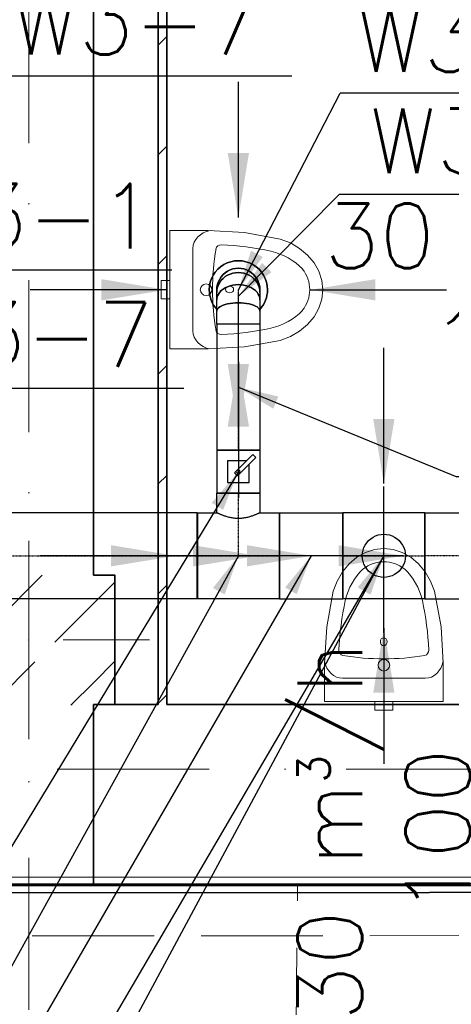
# Model space of a CAD drawing. Header units: millimetres. Extents: x -8078 to 241103, y -4319 to 602442.
# Tile 90 of 148: x 103949 to 104950, y 246536 to 248821. Entities that reach past the tile are written whole.
import ezdxf

# ---------------------------------------------------------------- set-up
doc = ezdxf.new("R2010")
doc.units = ezdxf.units.MM
doc.header["$MEASUREMENT"] = 0
for name, pattern in [('DASHDOT', [1, 0.5, -0.25, 0, -0.25]), ('Krawędzie ukryte', [3.912222, 2.822222, -1.09]), ('Kropki i Kreski', [6.702778, 3.527778, -1.763889, 0, -1.411111])]:
    doc.linetypes.add(name, pattern=pattern)
for name, color, linetype in [('#podkład', 252, 'Continuous'), ('- A - ocieplenie', 7, 'Continuous'), ('FLUID-W3', 7, 'Continuous'), ('FLUID-W3-150-ARRDU', 7, 'Continuous'), ('FLUID-W3-150-ARRGR', 7, 'Continuous'), ('FLUID-W3-150-NUM', 7, 'Continuous'), ('FLUID-W3-SYM', 7, 'Continuous'), ('Konstrukcja - Siatka mod', 7, 'Continuous'), ('Konstrukcja - Stropy', 7, 'Continuous'), ('Konstrukcja - Słupy', 7, 'Continuous'), ('Konstrukcja - Ściany działowe', 7, 'Continuous'), ('Konstrukcja - Ściany nośne wew..P', 7, 'Continuous'), ('Konstrukcja - Ściany zewnętrzne', 7, 'Continuous'), ('Wnętrze - Wyposażenie', 7, 'Continuous'), ('z JAN', 7, 'Continuous')]:
    doc.layers.add(name, color=color, linetype=linetype)
doc.styles.add('FDBES', font='simplex.shx')
doc.dimstyles.new('FDBES', dxfattribs={"dimscale": 50, "dimtxt": 4, "dimasz": 2.5, "dimexe": 0.8, "dimexo": 2, "dimgap": 1, "dimtad": 1, "dimdsep": 46, "dimtxsty": 'FDBES', "dimcen": 2.5, "dimclrd": 4, "dimclre": 5, "dimadec": 0, "dimazin": 0, "dimtfac": 1, "dimtmove": 0, "dimatfit": 3, "dimfxl": 1, "dimarcsym": 0})
pattern_1 = [(45, (-208051.03, 747718.2), (-183.84776, 183.84776), []), (45, (-208142.95, 747810.13), (-183.84776, 183.84776), [195, -65])]

# ---------------------------------------------------------------- blocks, each defined once
blk = doc.blocks.new('SDFGHB')
at = {"layer": 'Konstrukcja - Słupy', "linetype": 'Continuous', "lineweight": 25}
h = blk.add_hatch(dxfattribs=at)
h.set_pattern_fill('Beton_zbrojony_0001', color=252, style=0, pattern_type=2)
h.set_pattern_definition(pattern_1)
h.paths.add_polyline_path([(43427.6, 458910.5), (43727.6, 458910.5), (43727.6, 459210.4), (43427.6, 459210.4)])
h = blk.add_hatch(dxfattribs=at)
h.set_pattern_fill('Beton_zbrojony_0001', color=252, style=0, pattern_type=2)
h.set_pattern_definition(pattern_1)
h.paths.add_polyline_path([(43727.6, 458910.4), (43777.6, 458910.4), (43777.6, 459210.4), (43727.6, 459210.4), (43727.6, 458910.5)])
h = blk.add_hatch(dxfattribs=at)
h.set_pattern_fill('Beton_zbrojony_0001', color=252, style=0, pattern_type=2)
h.set_pattern_definition(pattern_1)
h.paths.add_polyline_path([(43427.6, 458910.4), (43727.6, 458910.4), (43727.6, 458910.5), (43427.6, 458910.5)])
at = {"layer": 'Konstrukcja - Ściany działowe', "linetype": 'Continuous', "lineweight": 13}
h = blk.add_hatch(dxfattribs=at)
h.set_pattern_fill('Bloczki_ceramiczne_0001', color=252, style=0, pattern_type=2)
h.set_pattern_definition([(45, (-208051.03, 747718.21), (-127.27922, 127.27922), [])])
h.paths.add_polyline_path([(43877.6, 458910.5), (43897.6, 458910.5), (43897.6, 460570.5), (43877.6, 460570.5)])
at = {"layer": '- A - ocieplenie', "color": 252, "linetype": 'Continuous', "lineweight": 35, "ltscale": 100, "flags": 128}
for points in [[(50017.6, 458497.4), (37597.6, 458490.5)], [(37617.6, 458470.5), (50017.6, 458477.4)]]:
    blk.add_lwpolyline(points, dxfattribs=at)
at = {"layer": '- A - ocieplenie', "color": 252, "linetype": 'Krawędzie ukryte', "lineweight": 20, "ltscale": 100, "flags": 128}
for points in [[(50017.6, 458497.4), (37717.6, 458490.5)], [(37717.6, 458370.5), (50017.6, 458377.4)]]:
    blk.add_lwpolyline(points, dxfattribs=at)
at = {"layer": 'Konstrukcja - Siatka mod', "color": 252, "linetype": 'Kropki i Kreski', "lineweight": 13, "ltscale": 100}
for p, q in [((43577.6, 457531.6), (43577.6, 474496.4)), ((20180, 458760.5), (49624.6, 458760.5))]:
    blk.add_line(p, q, dxfattribs=at)
at = {"layer": 'Konstrukcja - Stropy', "color": 252, "linetype": 'Continuous', "lineweight": 13, "ltscale": 100, "flags": 128}
blk.add_lwpolyline([(22777.6, 458509.7), (34592.6, 458509.7), (34592.6, 463961.5), (37297.6, 463961.5), (37297.6, 458509.7), (49718.3, 458509.7), (49718.3, 471788.6), (40377.6, 471788.6), (40377.6, 466428.5), (30297.6, 466428.5), (30297.6, 467849.4), (22777.6, 467849.4)], close=True, dxfattribs=at)
at = {"layer": 'Konstrukcja - Słupy', "color": 252, "linetype": 'Continuous', "lineweight": 0, "ltscale": 100}
for p, q in [((43577.6, 459140.4), (43577.6, 459290.4)), ((43657.6, 459060.4), (43857.6, 459060.4)), ((43577.6, 458980.4), (43577.6, 458830.4))]:
    blk.add_line(p, q, dxfattribs=at)
at = {"layer": 'Konstrukcja - Słupy', "color": 252, "linetype": 'Continuous', "lineweight": 35, "ltscale": 100, "flags": 128}
blk.add_lwpolyline([(43727.6, 458910.4), (43777.6, 458910.4), (43777.6, 459210.4), (43727.6, 459210.4)], dxfattribs=at)
at = {"layer": 'Konstrukcja - Słupy', "color": 252, "linetype": 'Continuous', "lineweight": 0, "ltscale": 100}
blk.add_point((43577.6, 459060.4), dxfattribs=at)
at = {"layer": 'Konstrukcja - Ściany działowe', "color": 252, "linetype": 'Continuous', "lineweight": 35, "ltscale": 100, "flags": 128}
for points in [[(43877.6, 460570.5), (43877.6, 458910.5)], [(43897.6, 458910.5), (43897.6, 460570.5)]]:
    blk.add_lwpolyline(points, dxfattribs=at)
at = {"layer": 'Konstrukcja - Ściany nośne wew..P', "color": 252, "linetype": 'Continuous', "lineweight": 35, "ltscale": 100, "flags": 128}
blk.add_lwpolyline([(43727.6, 459210.4), (43727.6, 463370.6)], dxfattribs=at)
at = {"layer": 'Konstrukcja - Ściany zewnętrzne', "color": 252, "linetype": 'Continuous', "lineweight": 35, "ltscale": 100}
for p, q in [((43727.6, 458490.5), (43727.6, 458910.4)), ((43727.6, 458490.5), (43727.6, 458910.4)), ((43427.6, 458490.5), (43727.6, 458490.5))]:
    blk.add_line(p, q, dxfattribs=at)
at = {"layer": 'Konstrukcja - Ściany zewnętrzne', "color": 252, "linetype": 'Continuous', "lineweight": 35, "ltscale": 100, "flags": 128}
for points in [[(43877.6, 458910.5), (43777.6, 458910.5)], [(47693.9, 458910.5), (43897.6, 458910.5)], [(37597.6, 458490.5), (47693.9, 458490.5)]]:
    blk.add_lwpolyline(points, dxfattribs=at)
at = {"layer": 'Wnętrze - Wyposażenie', "color": 252, "linetype": 'Continuous', "lineweight": 13, "ltscale": 100}
for p, q in [((43958.5, 459968.8), (43958.5, 459777.2)), ((44305.2, 458971.4), (44496.8, 458971.4))]:
    blk.add_line(p, q, dxfattribs=at)
at = {"layer": 'Wnętrze - Wyposażenie', "color": 252, "linetype": 'Continuous', "lineweight": 13, "ltscale": 100, "flags": 128}
for points in [[(44160.4, 459990.6), (44078, 460005.5), (43993.9, 460010.5), (43904.6, 460010.5), (43904.6, 459735.5), (43993.9, 459735.5), (44078, 459740.5), (44160.4, 459755.4), (44184.2, 459764.6), (44205.8, 459777.1), (44224.3, 459792.5), (44239.4, 459810.4), (44250.5, 459830.2), (44257.3, 459851.2), (44259.6, 459873), (44257.3, 459894.7), (44250.5, 459915.8), (44239.4, 459935.6), (44224.3, 459953.4), (44205.8, 459968.9), (44184.2, 459981.4)], [(43904.6, 459852), (43904.6, 459894), (43884.6, 459894), (43884.6, 459852)], [(44283.4, 459173.3), (44268.5, 459090.9), (44263.5, 459006.7), (44263.5, 458917.5), (44538.5, 458917.5), (44538.5, 459006.7), (44533.5, 459090.9), (44518.6, 459173.3), (44509.4, 459197.1), (44496.9, 459218.6), (44481.4, 459237.2), (44463.6, 459252.3), (44443.8, 459263.4), (44422.7, 459270.2), (44401, 459272.5), (44379.2, 459270.2), (44358.1, 459263.4), (44338.4, 459252.3), (44320.5, 459237.2), (44305.1, 459218.6), (44292.6, 459197.1)], [(44422, 458917.5), (44380, 458917.5), (44380, 458897.5), (44422, 458897.5)]]:
    blk.add_lwpolyline(points, close=True, dxfattribs=at)
for points in [[(43989, 459886.5, 1), (43989, 459859.5, 1)], [(44387.5, 459001.8, 1), (44414.5, 459001.8, 1)]]:
    blk.add_lwpolyline(points, format="xyb", close=True, dxfattribs=at)
at = {"layer": 'Wnętrze - Wyposażenie', "color": 252, "linetype": 'Continuous', "lineweight": 13, "ltscale": 100}
for centre, major_axis, start_param, end_param in [((44009.9, 459968.8), (51.4, 0), 1.792584, 3.141593), ((44025, 459966.2), (13.4, 0), 1.656593, 2.958728), ((43994.4, 459506.3), (567.1, 0), 1.312749, 1.518913), ((44811.5, 459873), (807.8, 0), 2.999333, 3.283852), ((44099.6, 459848.3), (142.7, 0), 0.663609, 1.289529), ((44122.5, 459873), (106.7, 0), 5.706311, 6.860059), ((44099.6, 459897.6), (142.7, 0), 4.993656, 5.619577), ((44009.9, 459777.2), (51.4, 0), 3.141593, 4.490601), ((44025, 459779.8), (13.4, 0), 3.324458, 4.626592), ((43994.4, 460239.6), (567.1, 0), 4.764272, 4.970436), ((44401, 459135.3), (0, 106.7), 5.706311, 6.860059), ((44425.6, 459112.4), (0, 142.7), 0.663609, 1.289529), ((44376.3, 459112.4), (0, 142.7), 4.993656, 5.619577), ((44767.6, 459007.3), (0, 567.1), 1.312749, 1.518913), ((44034.3, 459007.3), (0, 567.1), 4.764272, 4.970436), ((44307.8, 459037.9), (0, 13.4), 1.656593, 2.958728), ((44401, 459824.3), (0, 807.8), 2.999333, 3.283852), ((44494.2, 459037.9), (0, 13.4), 3.324458, 4.626592), ((44305.2, 459022.8), (0, 51.4), 1.792584, 3.141593), ((44496.8, 459022.8), (0, 51.4), 3.141593, 4.490601)]:
    blk.add_ellipse(centre, major_axis=major_axis, ratio=0.831489, start_param=start_param, end_param=end_param, dxfattribs=at)
for centre, major_axis in [((44043.5, 459873.3), (9.28, 0)), ((44400.6, 459056.3), (0, 9.28))]:
    blk.add_ellipse(centre, major_axis=major_axis, ratio=0.831489, dxfattribs=at)
at = {"layer": 'z JAN', "color": 252, "linetype": 'Krawędzie ukryte', "lineweight": 13, "ltscale": 100, "flags": 128}
blk.add_lwpolyline([(45317.4, 457799.6), (45324.9, 458482.7), (44201.1, 458495), (44193.6, 457811.8)], close=True, dxfattribs=at)
blk = doc.blocks.new('*U85634')
at = {"color": 14, "linetype": 'Continuous', "lineweight": -2}
for p, q in [((-432.5, 100), (-432.5, 98.1)), ((-432.5, 98.1), (-432.5, 0)), ((432.5, 98.1), (432.5, 100)), ((432.5, 0), (432.5, 98.1)), ((-432.5, 0), (-432.5, -98.1)), ((432.5, -98.1), (432.5, 0)), ((-432.5, -98.1), (-432.5, -100)), ((432.5, -100), (432.5, -98.1))]:
    blk.add_line(p, q, dxfattribs=at)
at = {"color": 0, "linetype": 'ByBlock', "lineweight": -2}
for p, q in [((432.5, 100), (-432.5, 100)), ((432.5, -100), (-432.5, -100))]:
    blk.add_line(p, q, dxfattribs=at)
at = {"layer": 'FLUID-W3-SYM', "color": 2, "linetype": 'DASHDOT', "lineweight": -3}
blk.add_line((-432.5, 0), (432.5, 0), dxfattribs=at)
blk = doc.blocks.new('*U86027')
at = {"color": 0, "linetype": 'ByBlock', "lineweight": -2}
for p, q in [((0, 15, 50), (0, 8.9, 50)), ((0, 8.9, -50), (0, 15, -50)), ((0, 8.9, 50), (0, -8.4, 50)), ((0, -8.4, -50), (0, 8.9, -50)), ((0, -8.4, 50), (0, -34.4, 50)), ((0, -34.4, -50), (0, -8.4, -50)), ((0, -34.4, 50), (0, -65, 50)), ((0, -65, -50), (0, -34.4, -50))]:
    blk.add_line(p, q, dxfattribs=at)
at = {"color": 14, "linetype": 'Continuous', "lineweight": -2}
for p, q in [((0, -65, 49.8), (0, -65, -49.8)), ((0, -65, 50), (0, -65, 49.8)), ((0, -65, -49.8), (0, -65, -50))]:
    blk.add_line(p, q, dxfattribs=at)
at = {"color": 14, "linetype": 'Continuous', "lineweight": -2, "extrusion": (-1, 1.11022e-16, 6.12323e-17)}
blk.add_ellipse((0, 15), major_axis=(0, 0, 50), ratio=1, start_param=0, end_param=3.141593, dxfattribs=at)
at = {"color": 3, "linetype": 'Continuous', "lineweight": -3, "extrusion": (-1, -1.83697e-16, 6.12323e-17)}
for centre, ratio in [((0, 8.9), 0.92388), ((0, -8.4), 0.707107), ((0, -34.4), 0.382683)]:
    blk.add_ellipse(centre, major_axis=(0, 0, 50), ratio=ratio, start_param=0, end_param=3.141593, dxfattribs=at)
at = {"color": 3, "linetype": 'Continuous', "lineweight": -3, "extrusion": (1, 1.83697e-16, -6.12323e-17)}
for centre, ratio in [((0, 8.9), 0.92388), ((0, -8.4), 0.707107), ((0, -34.4), 0.382683)]:
    blk.add_ellipse(centre, major_axis=(0, 0, -50), ratio=ratio, start_param=0, end_param=3.141593, dxfattribs=at)
at = {"layer": 'FLUID-W3-SYM', "color": 2, "linetype": 'DASHDOT', "lineweight": -3}
for p, q in [((0, 8.9), (0, 15)), ((0, -8.4), (0, 8.9)), ((0, -34.4), (0, -8.4)), ((0, -65), (0, -34.4))]:
    blk.add_line(p, q, dxfattribs=at)
blk = doc.blocks.new('*U86025')
at = {"color": 0, "linetype": 'ByBlock', "lineweight": -2, "extrusion": (-1.22465e-16, -2.99952e-32, -1)}
for major_axis, end_param in [((-67.5, 0), 3.141593), ((67.5, 0), 0.736624)]:
    blk.add_ellipse((0, 0), major_axis=major_axis, ratio=1, start_param=0, end_param=end_param, dxfattribs=at)
at = {"color": 0, "linetype": 'ByBlock', "lineweight": -2}
for major_axis, start_param, end_param in [((67.5, 0), 0, 3.141593), ((50, -45.3), 0, 0.736624), ((67.5, 0), 3.141593, 3.878217)]:
    blk.add_ellipse((0, 0), major_axis=major_axis, ratio=1, start_param=start_param, end_param=end_param, dxfattribs=at)
at = {"color": 14, "linetype": 'Continuous', "lineweight": -2, "extrusion": (-1.22465e-16, -2.99952e-32, -1)}
blk.add_ellipse((0, 0), major_axis=(-50, 0), ratio=1, start_param=0, end_param=3.141593, dxfattribs=at)
at = {"color": 14, "linetype": 'Continuous', "lineweight": -2}
blk.add_ellipse((0, 0), major_axis=(50, 0), ratio=1, start_param=0, end_param=3.141593, dxfattribs=at)
at = {"color": 0, "linetype": 'ByBlock', "lineweight": -2, "extrusion": (-6.7196e-17, -6.09412e-17, -1)}
blk.add_ellipse((0, 0), major_axis=(-50, -45.3), ratio=1, start_param=0, end_param=0.736624, dxfattribs=at)
blk = doc.blocks.new('*U86021')
at = {"color": 14, "linetype": 'Continuous', "lineweight": -2}
for p, q in [((50, 145), (-50, 145)), ((-95, 100), (-95, -100)), ((95, -100), (95, 100))]:
    blk.add_line(p, q, dxfattribs=at)
at = {"color": 0, "linetype": 'ByBlock', "lineweight": -2}
for p, q in [((-50, 100), (-50, 145)), ((50, 145), (50, 100)), ((-95, 100), (-50, 100)), ((50, 100), (95, 100)), ((95, -100), (-95, -100))]:
    blk.add_line(p, q, dxfattribs=at)
at = {"color": 3, "linetype": 'Continuous', "lineweight": -3}
for points, knots in [([(0, 86.6), (-1.6, 86.6), (-3.2, 86.6), (-6.5, 86.8), (-8.1, 87), (-11.4, 87.3), (-13, 87.6), (-16.2, 88.1), (-17.8, 88.4), (-20.8, 89.1), (-22.3, 89.4), (-25.2, 90.2), (-26.6, 90.6), (-29.3, 91.4), (-30.6, 91.9), (-33.1, 92.7), (-34.3, 93.1), (-36.4, 94), (-37.5, 94.4), (-39.5, 95.2), (-40.5, 95.6), (-42.3, 96.4), (-43.2, 96.8), (-44.8, 97.5), (-45.5, 97.8), (-46.8, 98.4), (-47.3, 98.7), (-48.3, 99.2), (-48.7, 99.4), (-49.4, 99.7), (-49.6, 99.8), (-49.9, 100), (-50, 100), (-50, 100)], [0, 0, 0, 0, 4.81144, 4.81144, 9.62288, 9.62288, 14.43432, 14.43432, 19.24576, 19.24576, 24.0572, 24.0572, 28.86864, 28.86864, 33.68008, 33.68008, 38.49152, 38.49152, 43.289844, 43.289844, 48.088168, 48.088168, 52.886491, 52.886491, 57.684815, 57.684815, 62.483139, 62.483139, 67.281463, 67.281463, 72.079787, 72.079787, 76.87811, 76.87811, 76.87811, 76.87811]), ([(50, 100), (50, 100), (49.9, 100), (49.6, 99.8), (49.4, 99.7), (48.7, 99.4), (48.3, 99.2), (47.3, 98.7), (46.8, 98.4), (45.5, 97.8), (44.8, 97.5), (43.2, 96.8), (42.3, 96.4), (40.5, 95.6), (39.5, 95.2), (37.5, 94.4), (36.4, 94), (34.3, 93.1), (33.1, 92.7), (30.6, 91.9), (29.3, 91.4), (26.6, 90.6), (25.2, 90.2), (22.3, 89.4), (20.8, 89.1), (17.8, 88.4), (16.2, 88.1), (13, 87.6), (11.4, 87.3), (8.1, 87), (6.5, 86.8), (3.2, 86.6), (1.6, 86.6), (0, 86.6)], [230.634331, 230.634331, 230.634331, 230.634331, 235.432655, 235.432655, 240.230979, 240.230979, 245.029303, 245.029303, 249.827626, 249.827626, 254.62595, 254.62595, 259.424274, 259.424274, 264.222598, 264.222598, 269.020922, 269.020922, 273.832362, 273.832362, 278.643802, 278.643802, 283.455242, 283.455242, 288.266682, 288.266682, 293.078122, 293.078122, 297.889562, 297.889562, 302.701002, 302.701002, 307.512442, 307.512442, 307.512442, 307.512442])]:
    blk.add_open_spline(points, degree=3, knots=knots, dxfattribs=at)
at = {"layer": 'FLUID-W3-SYM', "color": 2, "linetype": 'DASHDOT', "lineweight": -3}
for p, q in [((0, 0), (0, 145)), ((-95, 0), (95, 0))]:
    blk.add_line(p, q, dxfattribs=at)
blk = doc.blocks.new('*U86026')
at = {"color": 14, "linetype": 'Continuous', "lineweight": -2}
for p, q in [((-146, 50), (-146, 49.8)), ((-146, 49.8), (-146, 0)), ((146, 49.8), (146, 50)), ((146, 0), (146, 49.8)), ((-146, 0), (-146, -49.8)), ((146, -49.8), (146, 0)), ((-146, -49.8), (-146, -50)), ((146, -50), (146, -49.8))]:
    blk.add_line(p, q, dxfattribs=at)
at = {"color": 0, "linetype": 'ByBlock', "lineweight": -2}
for p, q in [((146, 50), (-146, 50)), ((146, -50), (-146, -50))]:
    blk.add_line(p, q, dxfattribs=at)
at = {"layer": 'FLUID-W3-SYM', "color": 2, "linetype": 'DASHDOT', "lineweight": -3}
blk.add_line((-146, 0), (146, 0), dxfattribs=at)
blk = doc.blocks.new('*U86011')
at = {"color": 14, "linetype": 'Continuous', "lineweight": -2}
for p, q in [((-95, 0), (-95, 0, -100)), ((95, 0), (95, 0, 100)), ((95, 0, -100), (95, 0)), ((-95, 0, 100), (-95, 0))]:
    blk.add_line(p, q, dxfattribs=at)
at = {"color": 0, "linetype": 'ByBlock', "lineweight": -2}
for p, q in [((95, 0, 100), (-95, 0, 100)), ((95, 0, -100), (-95, 0, -100))]:
    blk.add_line(p, q, dxfattribs=at)
at = {"color": 14, "linetype": 'Continuous', "lineweight": -3, "extrusion": (-1.45642e-13, 1, -4.39809e-13)}
for major_axis in [(-50, 0), (50, 0)]:
    blk.add_ellipse((0, 0), major_axis=major_axis, ratio=1, start_param=0, end_param=3.141593, dxfattribs=at)
at = {"layer": 'FLUID-W3-SYM', "color": 2, "linetype": 'DASHDOT', "lineweight": -3}
blk.add_line((-95, 0), (95, 0), dxfattribs=at)
blk = doc.blocks.new('*U86007')
at = {"color": 14, "linetype": 'Continuous', "lineweight": -2}
for p, q in [((-73.5, 99.9), (-73.5, 100)), ((-73.5, 0), (-73.5, 99.9)), ((73.5, 100), (73.5, 99.9)), ((73.5, 99.9), (73.5, 0)), ((-73.5, -99.9), (-73.5, 0)), ((73.5, 0), (73.5, -99.9)), ((-73.5, -100), (-73.5, -99.9)), ((73.5, -99.9), (73.5, -100))]:
    blk.add_line(p, q, dxfattribs=at)
at = {"color": 0, "linetype": 'ByBlock', "lineweight": -2}
for p, q in [((73.5, 100), (-73.5, 100)), ((73.5, -100), (-73.5, -100))]:
    blk.add_line(p, q, dxfattribs=at)
at = {"layer": 'FLUID-W3-SYM', "color": 2, "linetype": 'DASHDOT', "lineweight": -3}
blk.add_line((-73.5, 0), (73.5, 0), dxfattribs=at)
blk = doc.blocks.new('*U86009')
at = {"color": 0, "linetype": 'ByBlock', "lineweight": -2, "extrusion": (-9.95799e-17, -1.83697e-16, -1)}
blk.add_circle((0, 0), 0.05, dxfattribs=at)
blk = doc.blocks.new('*U86010')
at = {"color": 14, "linetype": 'Continuous', "lineweight": -2}
for p, q in [((-604.5, 99.9), (-604.5, 100)), ((-604.5, 0), (-604.5, 99.9)), ((604.5, 100), (604.5, 99.9)), ((604.5, 99.9), (604.5, 0)), ((-604.5, -99.9), (-604.5, 0)), ((604.5, 0), (604.5, -99.9)), ((-604.5, -100), (-604.5, -99.9)), ((604.5, -99.9), (604.5, -100))]:
    blk.add_line(p, q, dxfattribs=at)
at = {"color": 0, "linetype": 'ByBlock', "lineweight": -2}
for p, q in [((604.5, 100), (-604.5, 100)), ((604.5, -100), (-604.5, -100))]:
    blk.add_line(p, q, dxfattribs=at)
at = {"layer": 'FLUID-W3-SYM', "color": 2, "linetype": 'DASHDOT', "lineweight": -3}
blk.add_line((-604.5, 0), (604.5, 0), dxfattribs=at)
blk = doc.blocks.new('*U86023')
at = {"color": 14, "linetype": 'Continuous', "lineweight": -2}
for p, q in [((-50, 50), (-50, 49.8)), ((-50, 49.8), (-50, 0)), ((50, 49.8), (50, 50)), ((50, 0), (50, 49.8)), ((-50, 0), (-50, -49.8)), ((50, -49.8), (50, 0)), ((-50, -49.8), (-50, -50)), ((50, -50), (50, -49.8))]:
    blk.add_line(p, q, dxfattribs=at)
at = {"color": 0, "linetype": 'ByBlock', "lineweight": -2}
for p, q in [((50, 50), (-50, 50)), ((25, 25), (-25, 25)), ((-25, 25), (-25, -25)), ((25, -17.9), (25, 25)), ((-9.2, 2.1), (-2.1, 9.2)), ((33.2, -40.3), (-9.2, 2.1)), ((-2.1, 9.2), (40.3, -33.2)), ((-25, -25), (17.9, -25)), ((40.3, -33.2), (33.2, -40.3)), ((50, -50), (-50, -50))]:
    blk.add_line(p, q, dxfattribs=at)
for major_axis in [(4, 0), (4, 0), (-4, 0), (-4, 0)]:
    blk.add_ellipse((0, 0), major_axis=major_axis, ratio=1, start_param=0, end_param=3.141593, dxfattribs=at)
blk = doc.blocks.new('*U56682')
at = {"color": 5, "lineweight": -2}
blk.add_leader([(0, 0), (-315, 0)], dimstyle='FDBES', override={"dimscale": 60, "dimclrd": 5}, dxfattribs=at)
blk = doc.blocks.new('*U56649')
at = {"color": 5, "lineweight": -2}
blk.add_leader([(0, 0), (315, 0)], dimstyle='FDBES', override={"dimscale": 60, "dimclrd": 5}, dxfattribs=at)
blk = doc.blocks.new('*U56650')
at = {"color": 5, "lineweight": -2}
blk.add_leader([(0, 0), (-315, 0)], dimstyle='FDBES', override={"dimscale": 60, "dimclrd": 5}, dxfattribs=at)
blk = doc.blocks.new('*U56651')
at = {"color": 5, "lineweight": -2}
blk.add_leader([(0, 0), (0, 315)], dimstyle='FDBES', override={"dimscale": 60, "dimclrd": 5}, dxfattribs=at)
blk = doc.blocks.new('*U56689')
at = {"color": 5, "lineweight": -2}
blk.add_leader([(0, 0), (315, 0)], dimstyle='FDBES', override={"dimscale": 60, "dimclrd": 5}, dxfattribs=at)
blk = doc.blocks.new('*U56737')
at = {"color": 5, "lineweight": -2}
blk.add_leader([(0, 0), (-315, 0)], dimstyle='FDBES', override={"dimscale": 60, "dimclrd": 5}, dxfattribs=at)
blk = doc.blocks.new('*U57580')
at = {"color": 5, "lineweight": -2}
blk.add_leader([(0, 0), (-315, 0)], dimstyle='FDBES', override={"dimscale": 60, "dimclrd": 5}, dxfattribs=at)
blk = doc.blocks.new('*U57581')
at = {"color": 5, "lineweight": -2}
blk.add_leader([(0, 0), (315, 0)], dimstyle='FDBES', override={"dimscale": 60, "dimclrd": 5}, dxfattribs=at)
blk = doc.blocks.new('*U57583')
at = {"color": 5, "lineweight": -2}
blk.add_leader([(0, 0), (0, 315)], dimstyle='FDBES', override={"dimscale": 60, "dimclrd": 5}, dxfattribs=at)
blk = doc.blocks.new('*U86020')
at = {"color": 5, "lineweight": -2}
blk.add_leader([(0, 0), (0, -315)], dimstyle='FDBES', override={"dimscale": 60, "dimclrd": 5}, dxfattribs=at)
blk = doc.blocks.new('*U86028')
at = {"color": 5, "lineweight": -2}
blk.add_leader([(0, 0), (315, 0)], dimstyle='FDBES', override={"dimscale": 60, "dimclrd": 5}, dxfattribs=at)
blk = doc.blocks.new('*U86319')
at = {"color": 7, "lineweight": -2}
blk.add_line((941.6, 23.5), (221.6, 23.5), dxfattribs=at)
at = {"color": 0, "lineweight": -2, "insert": (581.6, 23.5), "char_height": 150, "attachment_point": 5, "style": 'FDBES'}
blk.add_mtext('W3-7\\P ', dxfattribs=at)
at = {"color": 7, "lineweight": -2}
blk.add_leader([(0, 0), (221.6, 23.5)], dimstyle='FDBES', override={"dimscale": 37.5, "dimclrd": 7, "dimclre": 7}, dxfattribs=at)
blk = doc.blocks.new('*U86320')
at = {"color": 7, "lineweight": -2}
blk.add_line((913.3, 298.1), (257.6, 298.1), dxfattribs=at)
at = {"color": 0, "lineweight": -2, "insert": (585.4, 298.1), "char_height": 150, "attachment_point": 5, "style": 'FDBES'}
blk.add_mtext('W3-1\\P ', dxfattribs=at)
at = {"color": 7, "lineweight": -2}
blk.add_leader([(0, 0), (257.6, 298.1)], dimstyle='FDBES', override={"dimscale": 37.5, "dimclrd": 7, "dimclre": 7}, dxfattribs=at)
blk = doc.blocks.new('*U86322')
at = {"color": 7, "lineweight": -2}
blk.add_line((1191.6, 88.2), (471.6, 88.2), dxfattribs=at)
at = {"color": 0, "lineweight": -2, "insert": (831.6, 88.2), "char_height": 150, "attachment_point": 5, "style": 'FDBES'}
blk.add_mtext('W3-7\\P ', dxfattribs=at)
at = {"color": 7, "lineweight": -2}
blk.add_leader([(0, 0), (471.6, 88.2)], dimstyle='FDBES', override={"dimscale": 37.5, "dimclrd": 7, "dimclre": 7}, dxfattribs=at)
blk = doc.blocks.new('*U86323')
at = {"color": 7, "lineweight": -2}
blk.add_line((1129.5, 315), (473.8, 315), dxfattribs=at)
at = {"color": 0, "lineweight": -2, "insert": (801.6, 315), "char_height": 150, "attachment_point": 5, "style": 'FDBES'}
blk.add_mtext('W3-1\\P ', dxfattribs=at)
at = {"color": 7, "lineweight": -2}
blk.add_leader([(0, 0), (473.8, 315)], dimstyle='FDBES', override={"dimscale": 37.5, "dimclrd": 7, "dimclre": 7}, dxfattribs=at)
blk = doc.blocks.new('*U86324')
at = {"color": 7, "lineweight": -2}
blk.add_line((1163, 423), (450.2, 423), dxfattribs=at)
at = {"color": 0, "lineweight": -2, "insert": (806.6, 423), "char_height": 150, "attachment_point": 5, "style": 'FDBES'}
blk.add_mtext('W3-6\\P ', dxfattribs=at)
at = {"color": 7, "lineweight": -2}
blk.add_leader([(0, 0), (450.2, 423)], dimstyle='FDBES', override={"dimscale": 37.5, "dimclrd": 7, "dimclre": 7}, dxfattribs=at)
blk = doc.blocks.new('*U86332')
at = {"color": 7, "lineweight": -2}
blk.add_line((-692.9, -1254.1), (-1520, -1254.1), dxfattribs=at)
at = {"color": 0, "lineweight": -2, "insert": (-1106.4, -1254.1), "char_height": 150, "attachment_point": 5, "style": 'FDBES'}
blk.add_mtext('W3-16\\P ', dxfattribs=at)
at = {"color": 7, "lineweight": -2}
blk.add_leader([(0, 0), (-692.9, -1254.1)], dimstyle='FDBES', override={"dimscale": 37.5, "dimclrd": 7, "dimclre": 7}, dxfattribs=at)
blk = doc.blocks.new('*U86333')
at = {"color": 7, "lineweight": -2}
blk.add_line((-689.3, -1139.1), (-1523.6, -1139.1), dxfattribs=at)
at = {"color": 0, "lineweight": -2, "insert": (-1106.4, -1139.1), "char_height": 150, "attachment_point": 5, "style": 'FDBES'}
blk.add_mtext('W3-17\\P ', dxfattribs=at)
at = {"color": 7, "lineweight": -2}
blk.add_leader([(0, 0), (-689.3, -1139.1)], dimstyle='FDBES', override={"dimscale": 37.5, "dimclrd": 7, "dimclre": 7}, dxfattribs=at)
blk = doc.blocks.new('*U86334')
at = {"color": 7, "lineweight": -2}
blk.add_line((1340.7, -208), (506.4, -208), dxfattribs=at)
at = {"color": 0, "lineweight": -2, "insert": (923.6, -208), "char_height": 150, "attachment_point": 5, "style": 'FDBES'}
blk.add_mtext('W3-18\\P ', dxfattribs=at)
at = {"color": 7, "lineweight": -2}
blk.add_leader([(0, 0), (506.4, -208)], dimstyle='FDBES', override={"dimscale": 37.5, "dimclrd": 7, "dimclre": 7}, dxfattribs=at)
blk = doc.blocks.new('*U86335')
at = {"color": 7, "lineweight": -2}
blk.add_line((953.6, 235.9), (233.6, 235.9), dxfattribs=at)
at = {"color": 0, "lineweight": -2, "insert": (593.6, 235.9), "char_height": 150, "attachment_point": 5, "style": 'FDBES'}
blk.add_mtext('W3-2\\P ', dxfattribs=at)
at = {"color": 7, "lineweight": -2}
blk.add_leader([(0, 0), (233.6, 235.9)], dimstyle='FDBES', override={"dimscale": 37.5, "dimclrd": 7, "dimclre": 7}, dxfattribs=at)
blk = doc.blocks.new('*U86336')
at = {"color": 7, "lineweight": -2}
blk.add_line((891.4, 455.9), (235.7, 455.9), dxfattribs=at)
at = {"color": 0, "lineweight": -2, "insert": (563.6, 455.9), "char_height": 150, "attachment_point": 5, "style": 'FDBES'}
blk.add_mtext('W3-1\\P ', dxfattribs=at)
at = {"color": 7, "lineweight": -2}
blk.add_leader([(0, 0), (235.7, 455.9)], dimstyle='FDBES', override={"dimscale": 37.5, "dimclrd": 7, "dimclre": 7}, dxfattribs=at)
blk = doc.blocks.new('*U86337')
at = {"color": 7, "lineweight": -2}
blk.add_line((-871.5, -1506.9), (-1698.6, -1506.9), dxfattribs=at)
at = {"color": 0, "lineweight": -2, "insert": (-1285.1, -1506.9), "char_height": 150, "attachment_point": 5, "style": 'FDBES'}
blk.add_mtext('W3-19\\P ', dxfattribs=at)
at = {"color": 7, "lineweight": -2}
blk.add_leader([(0, 0), (-871.5, -1506.9)], dimstyle='FDBES', override={"dimscale": 37.5, "dimclrd": 7, "dimclre": 7}, dxfattribs=at)
blk = doc.blocks.new('*U86338')
at = {"color": 7, "lineweight": -2}
blk.add_line((-1040.1, -1776.9), (-1867.2, -1776.9), dxfattribs=at)
at = {"color": 0, "lineweight": -2, "insert": (-1453.7, -1776.9), "char_height": 150, "attachment_point": 5, "style": 'FDBES'}
blk.add_mtext('W3-16\\P ', dxfattribs=at)
at = {"color": 7, "lineweight": -2}
blk.add_leader([(0, 0), (-1040.1, -1776.9)], dimstyle='FDBES', override={"dimscale": 37.5, "dimclrd": 7, "dimclre": 7}, dxfattribs=at)
blk = doc.blocks.new('*U86339')
at = {"color": 7, "lineweight": -2}
blk.add_line((-1115.8, -2076.9), (-1771.5, -2076.9), dxfattribs=at)
at = {"color": 0, "lineweight": -2, "insert": (-1443.7, -2076.9), "char_height": 150, "attachment_point": 5, "style": 'FDBES'}
blk.add_mtext('W3-1\\P ', dxfattribs=at)
at = {"color": 7, "lineweight": -2}
blk.add_leader([(0, 0), (-1115.8, -2076.9)], dimstyle='FDBES', override={"dimscale": 37.5, "dimclrd": 7, "dimclre": 7}, dxfattribs=at)
blk = doc.blocks.new('*U86340')
at = {"color": 7, "lineweight": -2}
blk.add_line((-391.7, -1346.9), (-1254.6, -1346.9), dxfattribs=at)
at = {"color": 0, "lineweight": -2, "insert": (-823.2, -1346.9), "char_height": 150, "attachment_point": 5, "style": 'FDBES'}
blk.add_mtext('W3-20\\P ', dxfattribs=at)
at = {"color": 7, "lineweight": -2}
blk.add_leader([(0, 0), (-391.7, -1346.9)], dimstyle='FDBES', override={"dimscale": 37.5, "dimclrd": 7, "dimclre": 7}, dxfattribs=at)
blk = doc.blocks.new('*U86341')
at = {"color": 7, "lineweight": -2}
blk.add_line((-1049.1, -1856.9), (-1876.2, -1856.9), dxfattribs=at)
at = {"color": 0, "lineweight": -2, "insert": (-1462.7, -1856.9), "char_height": 150, "attachment_point": 5, "style": 'FDBES'}
blk.add_mtext('W3-16\\P ', dxfattribs=at)
at = {"color": 7, "lineweight": -2}
blk.add_leader([(0, 0), (-1049.1, -1856.9)], dimstyle='FDBES', override={"dimscale": 37.5, "dimclrd": 7, "dimclre": 7}, dxfattribs=at)
blk = doc.blocks.new('*U86342')
at = {"color": 7, "lineweight": -2}
blk.add_line((-1104.8, -1616.9), (-1760.5, -1616.9), dxfattribs=at)
at = {"color": 0, "lineweight": -2, "insert": (-1432.7, -1616.9), "char_height": 150, "attachment_point": 5, "style": 'FDBES'}
blk.add_mtext('W3-1\\P ', dxfattribs=at)
at = {"color": 7, "lineweight": -2}
blk.add_leader([(0, 0), (-1104.8, -1616.9)], dimstyle='FDBES', override={"dimscale": 37.5, "dimclrd": 7, "dimclre": 7}, dxfattribs=at)

msp = doc.modelspace()

# ---------------------------------------------------------------- linework, layer by layer
at = {"color": 7, "lineweight": -2}
msp.add_line((104793.7, 247397.9), (104793.7, 247737.9), dxfattribs=at)

# ---------------------------------------------------------------- block references
at = {"layer": '#podkład'}
msp.add_blockref('SDFGHB', (60392.7, -211678.7), dxfattribs=at)
at = {"layer": 'FLUID-W3', "color": 144, "linetype": 'Continuous', "extrusion": (1.22465e-16, -4.93038e-32, -1), "rotation": 360}
msp.add_blockref('*U86025', (-104456.4, 248194.1, 524.8), dxfattribs=at)
at = {"layer": 'FLUID-W3', "color": 144, "linetype": 'Continuous', "extrusion": (1, -2.44929e-16, 6.12323e-17), "rotation": 270}
msp.add_blockref('*U86027', (248179.1, -459.8, 104456.4), dxfattribs=at)
at = {"layer": 'FLUID-W3', "color": 144, "linetype": 'Continuous'}
for name, p, rotation in [('*U86026', (104456.4, 247968, -444.8), 90.0000000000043), ('*U86021', (104456.4, 247576.9, -444.8), 360), ('*U85634', (103928.6, 247576.9, -444.8), 360)]:
    msp.add_blockref(name, p, dxfattribs=dict(at, rotation=rotation))
at = {"layer": 'FLUID-W3', "color": 144, "linetype": 'Continuous', "lineweight": -2, "rotation": 89.99999999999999}
msp.add_blockref('*U86023', (104456.4, 247771.9, -444.8), dxfattribs=at)
at = {"layer": 'FLUID-W3', "color": 144, "linetype": 'Continuous', "extrusion": (-1.22465e-16, -2.46519e-32, -1), "rotation": 360}
for name, p in [('*U86007', (-104625.1, 247576.9, 444.8)), ('*U86010', (-105493.2, 247576.9, 444.8))]:
    msp.add_blockref(name, p, dxfattribs=at)
at = {"layer": 'FLUID-W3', "color": 144, "linetype": 'Continuous', "extrusion": (0, 1, -1.83697e-16), "rotation": 180}
msp.add_blockref('*U86011', (-104793.7, -444.8, 247576.9), dxfattribs=at)
at = {"layer": 'FLUID-W3', "color": 144, "linetype": 'Continuous', "extrusion": (-1.83697e-16, -9.95799e-17, -1), "rotation": 89.99999999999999}
msp.add_blockref('*U86009', (-104793.7, 247576.9, 589.8), dxfattribs=at)
at = {"layer": 'FLUID-W3-150-ARRDU', "color": 7, "lineweight": -2, "rotation": 90.0000000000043}
msp.add_blockref('*U86028', (104456.4, 247872, -444.8), dxfattribs=at)
at = {"layer": 'FLUID-W3-150-ARRDU'}
for name, p, rotation in [('*U56682', (104311.1, 247576.9, -444.8), 360), ('*U56737', (104501.4, 247576.9, -444.8), 360), ('*U56689', (104838.7, 247576.9, -444.8), 180)]:
    msp.add_blockref(name, p, dxfattribs=dict(at, rotation=rotation))
at = {"layer": 'FLUID-W3-150-ARRGR', "rotation": 360}
for name, p in [('*U56651', (104456.4, 248361.6, -544.8)), ('*U56650', (104288.9, 248194.1, -544.8)), ('*U56649', (104623.9, 248194.1, -544.8))]:
    msp.add_blockref(name, p, dxfattribs=at)
at = {"layer": 'FLUID-W3-150-ARRGR', "color": 7, "lineweight": -2}
for name, p, rotation in [('*U57581', (104793.7, 247744.4, -609.8), 89.99999999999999), ('*U86020', (104456.4, 248026.6, -544.8), 360), ('*U57583', (104626.2, 247576.9, -609.8), 89.99999999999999), ('*U57580', (104793.7, 247409.4, -609.8), 89.99999999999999)]:
    msp.add_blockref(name, p, dxfattribs=dict(at, rotation=rotation))
at = {"layer": 'FLUID-W3-150-NUM', "linetype": 'ByBlock', "lineweight": -2}
for name, p in [('*U86324', (103388.6, 248728.8, -444.8)), ('*U86323', (103388.6, 248601.8, -554.8)), ('*U86322', (103388.6, 248601.8, -444.8)), ('*U86336', (104456.4, 248194.1, -524.8)), ('*U86335', (104456.4, 248179.1, -459.8)), ('*U86320', (103388.6, 247941.9, -554.8)), ('*U86319', (103388.6, 247941.9, -444.8)), ('*U86334', (104456.4, 247968, -444.8)), ('*U86333', (104456.4, 247771.9, -444.8)), ('*U86337', (104625.1, 247576.9, -444.8)), ('*U86338', (104793.7, 247576.9, -444.8)), ('*U86332', (104456.4, 247576.9, -444.8)), ('*U86339', (104793.7, 247576.9, -589.8)), ('*U86340', (105493.2, 247576.9, -444.8)), ('*U86341', (106192.7, 247576.9, -444.8)), ('*U86342', (106192.7, 247576.9, -589.8))]:
    msp.add_blockref(name, p, dxfattribs=at)

# ---------------------------------------------------------------- texts
at = {"layer": 'FLUID-W3-150-ARRGR', "color": 7, "insert": (105095.4, 248194.1, -544.8), "char_height": 150, "attachment_point": 5, "style": 'FDBES'}
msp.add_mtext('30 m{\\A2;\\H0.5x;3}/h\\P100', dxfattribs=at)
at = {"layer": 'FLUID-W3-150-ARRGR', "color": 7, "lineweight": -2, "insert": (104793.7, 246937.9, -609.8), "char_height": 150, "attachment_point": 5, "rotation": 90, "style": 'FDBES'}
msp.add_mtext('30 m{\\A2;\\H0.5x;3}/h\\P100', dxfattribs=at)

doc.saveas('drawing.dxf')
